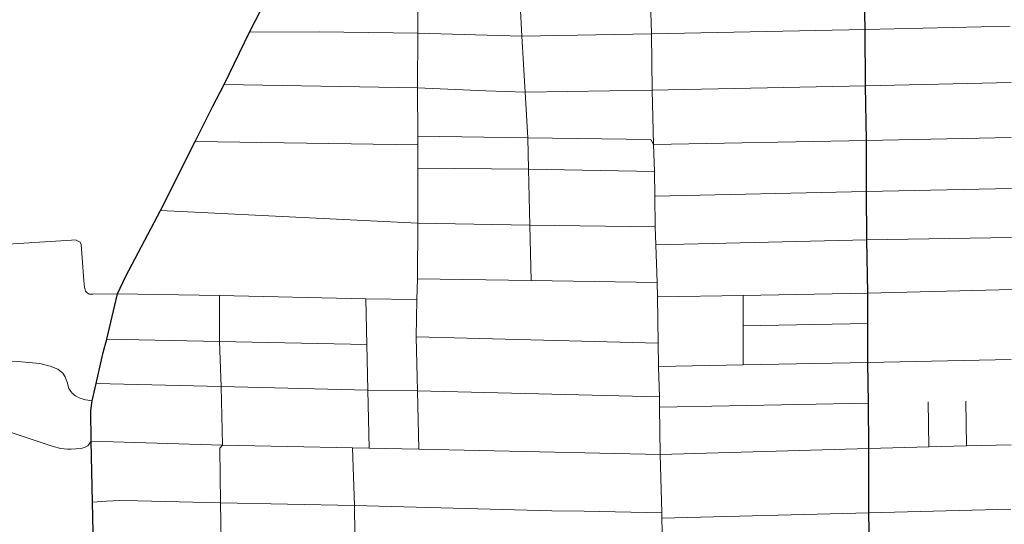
# Model space of a CAD drawing. Extents: x 13.99 to 21.38, y 7.75 to 14.55.
# Tile 20 of 77: x 16.24 to 17.27, y 13 to 13.53. Entities that reach past the tile are written whole.
import ezdxf

# ---------------------------------------------------------------- set-up
doc = ezdxf.new("R2010")
doc.units = 0
doc.header["$MEASUREMENT"] = 0
doc.layers.add('GM_X_City_Street', color=1, linetype='Continuous', lineweight=0)
doc.layers.add('GM_X_County_Road', color=3, linetype='Continuous', lineweight=30)

msp = doc.modelspace()

# ---------------------------------------------------------------- linework, layer by layer
at = {"layer": 'GM_X_City_Street'}
for p, q in [((16.4248, 13.4022), (16.6581, 13.3985)), ((16.9991, 13.2092), (17.1297, 13.2117)), ((16.6564, 13.1976), (16.91, 13.1911)), ((16.9115, 13.124), (17.1302, 13.1282)), ((17.1937, 13.0824), (17.1928, 13.1297)), ((17.2331, 13.0835), (17.2322, 13.1302))]:
    msp.add_line(p, q, dxfattribs=at)
at = {"layer": 'GM_X_City_Street', "flags": 128}
for points in [[(16.7771, 13.2565), (16.7756, 13.3146), (16.7741, 13.3733), (16.7733, 13.4061), (16.7707, 13.4537), (16.7671, 13.5125), (16.7637, 13.5797), (16.7618, 13.6308), (16.7618, 13.6938), (16.7607, 13.7622), (16.7605, 13.817), (16.7598, 13.8721), (16.7593, 13.9274), (16.7576, 13.9852), (16.756, 14.0464), (16.7553, 14.0711), (16.7535, 14.1676)], [(16.6592, 13.0799), (16.6579, 13.1411), (16.6564, 13.1976), (16.6573, 13.2367), (16.6579, 13.2583), (16.6581, 13.3165), (16.6581, 13.3743), (16.6581, 13.3985), (16.6582, 13.4079), (16.6578, 13.4583), (16.6581, 13.5155), (16.6582, 13.5756), (16.6581, 13.6323), (16.6577, 13.6942), (16.6567, 13.7588), (16.6571, 13.8147), (16.6563, 13.8701), (16.6559, 13.9248), (16.6561, 13.983)], [(16.9152, 12.9529), (16.914, 13.0079), (16.914, 13.0132), (16.9122, 13.0744), (16.9115, 13.124), (16.9113, 13.1347), (16.9104, 13.1666), (16.91, 13.1911), (16.9093, 13.2395), (16.9088, 13.2544), (16.9077, 13.294), (16.9069, 13.3128), (16.9064, 13.3449), (16.9061, 13.3709), (16.9052, 13.3989), (16.9037, 13.456), (16.9029, 13.5148), (16.9009, 13.5827)], [(16.482, 13.5166), (16.5548, 13.5169), (16.6581, 13.5155), (16.7671, 13.5125), (16.9029, 13.5148), (17.1267, 13.5195), (17.2789, 13.5228)], [(16.4554, 13.4618), (16.6578, 13.4583), (16.7295, 13.4553), (16.7707, 13.4537), (16.9037, 13.456), (17.1272, 13.4606), (17.2797, 13.4639)], [(16.6582, 13.4079), (16.7733, 13.4061), (16.9022, 13.4042), (16.9052, 13.3989), (17.1283, 13.4033), (17.2797, 13.4064)], [(16.6581, 13.3743), (16.7741, 13.3733), (16.9061, 13.3709)], [(16.9064, 13.3449), (17.1281, 13.3499), (17.28, 13.353)], [(16.3885, 13.3299), (16.6581, 13.3165), (16.7756, 13.3146), (16.9069, 13.3128)], [(16.2171, 13.2941), (16.2953, 13.299), (16.2995, 13.2991), (16.3024, 13.2979), (16.3043, 13.2968), (16.3055, 13.2944), (16.3084, 13.2566), (16.3091, 13.2495), (16.3102, 13.2456), (16.3117, 13.2436), (16.314, 13.2423), (16.3177, 13.2423), (16.3437, 13.2427)], [(16.9077, 13.294), (17.1285, 13.2991), (17.2801, 13.3017)], [(16.6579, 13.2583), (16.7771, 13.2565), (16.9088, 13.2544)], [(16.9093, 13.2395), (16.9991, 13.2408), (17.1295, 13.2433), (17.2809, 13.2472)], [(16.3437, 13.2427), (16.4504, 13.2408), (16.6037, 13.2374), (16.6573, 13.2367)], [(16.4561, 12.8352), (16.4542, 12.8888), (16.4525, 12.9638), (16.4516, 13.0239), (16.4507, 13.0811), (16.4535, 13.0843), (16.4521, 13.1457), (16.4504, 13.1929), (16.4504, 13.2408)], [(16.6074, 13.0811), (16.6058, 13.1418), (16.6049, 13.1895), (16.6037, 13.2374)], [(16.9991, 13.1684), (16.9991, 13.2092), (16.9991, 13.2408)], [(16.3323, 13.1953), (16.4504, 13.1929), (16.6049, 13.1895)], [(16.1135, 13.1744), (16.2001, 13.17), (16.2069, 13.1719), (16.2354, 13.172), (16.2622, 13.1697), (16.2731, 13.1669), (16.2812, 13.1639), (16.2864, 13.1596), (16.2888, 13.1557), (16.291, 13.1501), (16.2927, 13.1435), (16.2946, 13.1405), (16.2966, 13.1382), (16.2996, 13.136), (16.3034, 13.1339), (16.3065, 13.1326), (16.31, 13.1318), (16.317, 13.1306)], [(16.9104, 13.1666), (16.9991, 13.1684), (17.1295, 13.1707), (17.2799, 13.174)], [(16.3214, 13.1487), (16.4521, 13.1457), (16.6058, 13.1418), (16.6579, 13.1411), (16.9113, 13.1347)], [(16.1923, 13.1108), (16.2762, 13.0827), (16.2843, 13.0808), (16.2877, 13.0802), (16.2911, 13.08), (16.2951, 13.08), (16.3, 13.0802), (16.3054, 13.0808), (16.3096, 13.0821), (16.3124, 13.0835), (16.316, 13.0884), (16.4535, 13.0843), (16.5896, 13.0815), (16.6074, 13.0811), (16.6592, 13.0799), (16.9122, 13.0744)], [(16.5951, 12.8376), (16.5935, 12.891), (16.5925, 12.9607), (16.5917, 13.021), (16.5896, 13.0815)], [(16.9122, 13.0744), (17.1307, 13.0808), (17.1937, 13.0824), (17.2331, 13.0835), (17.2797, 13.0847)], [(16.3173, 13.0247), (16.3321, 13.0257), (16.3459, 13.0262), (16.3648, 13.0261), (16.4516, 13.0239), (16.5917, 13.021), (16.7986, 13.0155), (16.8324, 13.0151), (16.914, 13.0132)], [(16.914, 13.0079), (17.1307, 13.0132), (17.2795, 13.0173)]]:
    msp.add_lwpolyline(points, dxfattribs=at)
at = {"layer": 'GM_X_County_Road', "color": 1, "flags": 128}
for points in [[(17.1317, 12.9572), (17.1307, 13.0132), (17.1307, 13.0808), (17.1302, 13.1282), (17.1295, 13.1707), (17.1297, 13.2117), (17.1295, 13.2433), (17.1285, 13.2991), (17.1281, 13.3499), (17.1283, 13.4033), (17.1272, 13.4606), (17.1267, 13.5195), (17.1256, 13.5888), (17.1246, 13.6516), (17.1237, 13.7144), (17.1241, 13.7641), (17.1244, 13.7723), (17.1241, 13.8259), (17.1237, 13.8505), (17.1241, 13.8804), (17.1243, 13.8963), (17.1241, 13.9359)], [(16.3181, 12.9932), (16.3173, 13.0247), (16.316, 13.0884), (16.3157, 13.1206), (16.317, 13.1306), (16.3214, 13.1487), (16.3286, 13.1813), (16.3323, 13.1953), (16.3437, 13.2427), (16.3524, 13.261), (16.3885, 13.3299), (16.4248, 13.4022), (16.4435, 13.4392), (16.4554, 13.4618), (16.482, 13.5166), (16.4999, 13.5522)]]:
    msp.add_lwpolyline(points, dxfattribs=at)

doc.saveas('drawing.dxf')
